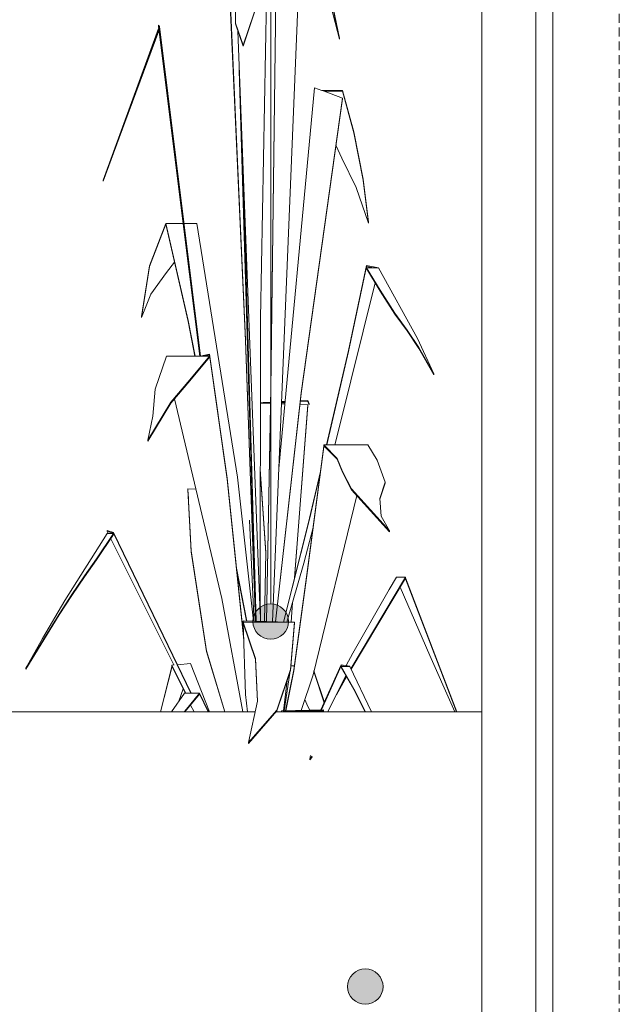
# Model space of a CAD drawing. Extents: x 180 to 5640, y 54 to 2910.
# Tile 6 of 9: x 4272 to 4611, y 931 to 1486. Entities that reach past the tile are written whole.
import ezdxf
from ezdxf.xclip import XClip

# ---------------------------------------------------------------- set-up
doc = ezdxf.new("R2010")
doc.units = 0
doc.header["$MEASUREMENT"] = 0
doc.header["$XCLIPFRAME"] = 0
doc.linetypes.add('Przerywana długa', pattern=[78, 50, -28])
for name, color, linetype in [('230-A Ściany działowe', 7, 'Continuous'), ('320-W Umeblowanie', 7, 'Continuous'), ('380-W Istniejące elementy_ rury_ skrzynki', 7, 'Continuous'), ('420-K Ściany', 7, 'Continuous'), ('820-G Rysunki Obrazki', 7, 'Continuous'), ('840-G Znaczniki ogólne', 7, 'Continuous')]:
    doc.layers.add(name, color=color, linetype=linetype)

# ---------------------------------------------------------------- blocks, each defined once
blk = doc.blocks.new('Rysunek_2_2', base_point=(4725.57, 795.66))
at = {"layer": '820-G Rysunki Obrazki', "linetype": 'Continuous', "lineweight": 13}
for points in [[(4403.89, 1146.71), (4404.65, 1142.88), (4406.81, 1139.64), (4410.06, 1137.47), (4413.89, 1136.71), (4417.71, 1137.47), (4420.96, 1139.64), (4423.12, 1142.88), (4423.89, 1146.71), (4423.12, 1150.53), (4420.96, 1153.78), (4417.71, 1155.95), (4413.89, 1156.71), (4410.06, 1155.95), (4406.81, 1153.78), (4404.65, 1150.53)], [(4457.29, 940.63), (4458.05, 936.8), (4460.22, 933.56), (4463.46, 931.39), (4467.29, 930.63), (4471.11, 931.39), (4474.36, 933.56), (4476.53, 936.8), (4477.29, 940.63), (4476.53, 944.46), (4474.36, 947.7), (4471.11, 949.87), (4467.29, 950.63), (4463.46, 949.87), (4460.22, 947.7), (4458.05, 944.46)]]:
    blk.add_hatch(color=154, dxfattribs=at).paths.add_polyline_path(points)
at = {"layer": '230-A Ściany działowe', "color": 7, "linetype": 'Continuous', "lineweight": 13, "ltscale": 0.5}
blk.add_line((4563.57, 795.66), (4563.57, 1821.66), dxfattribs=at)
at = {"layer": '230-A Ściany działowe', "color": 7, "linetype": 'Continuous', "lineweight": 20, "ltscale": 0.5, "flags": 128}
blk.add_lwpolyline([(4573.07, 1821.66), (4573.07, 1795.66), (4573.07, 795.66)], dxfattribs=at)
at = {"layer": '320-W Umeblowanie', "color": 94, "linetype": 'Continuous', "lineweight": 0, "ltscale": 0.5}
for p, q in [((4405.12, 1095.66), (4166.88, 1095.66)), ((4508.07, 1095.66), (4416.88, 1095.66)), ((4508.07, 1095.66), (4533.07, 1095.66))]:
    blk.add_line(p, q, dxfattribs=at)
at = {"layer": '380-W Istniejące elementy_ rury_ skrzynki', "color": 150, "linetype": 'Continuous', "lineweight": 13, "ltscale": 0.5}
for p, q in [((4414.01, 1278.47), (4417.72, 1571.63)), ((4414.01, 1277.97), (4417.72, 1571.12)), ((4388.09, 1561.62), (4399.73, 1305.79)), ((4388.09, 1561.12), (4399.73, 1305.29)), ((4437.93, 1547.19), (4452.73, 1476.04)), ((4437.93, 1546.69), (4452.73, 1475.54)), ((4393.77, 1521.09), (4393.97, 1484.55)), ((4411.95, 1521.09), (4408.07, 1317.91)), ((4430.33, 1519.12), (4414.83, 1146.61)), ((4398.43, 1472.11), (4407.71, 1499.91)), ((4398.43, 1471.61), (4407.71, 1499.41)), ((4452.73, 1475.54), (4446.35, 1500.21)), ((4393.98, 1484.55), (4398.43, 1472.11)), ((4393.98, 1484.05), (4393.98, 1484.55)), ((4319.36, 1395.83), (4350.53, 1481.56)), ((4319.36, 1395.33), (4350.53, 1481.06)), ((4350.86, 1480.13), (4331.56, 1428.37)), ((4351.21, 1482.7), (4350.53, 1483.33)), ((4350.53, 1483.33), (4365.02, 1367.21)), ((4350.53, 1482.83), (4350.53, 1483.33)), ((4350.53, 1482.83), (4365.02, 1366.71)), ((4350.53, 1481.56), (4350.68, 1481.56)), ((4350.53, 1481.06), (4350.53, 1481.56)), ((4350.53, 1481.06), (4350.75, 1481.06)), ((4374.28, 1296.46), (4351.21, 1482.7)), ((4393.98, 1484.05), (4398.43, 1471.61)), ((4408.03, 1150.88), (4395.34, 1480.24)), ((4452.73, 1475.54), (4452.73, 1476.04)), ((4398.43, 1471.61), (4398.43, 1472.11)), ((4396.13, 1459.66), (4405.59, 1146.87)), ((4396.2, 1457.85), (4405.6, 1146.87)), ((4438.69, 1448.08), (4418.43, 1233.14)), ((4442.81, 1446.54), (4438.69, 1448.08)), ((4444.15, 1446.04), (4442.81, 1446.54)), ((4442.81, 1446.54), (4454.32, 1446.54)), ((4454.32, 1442.23), (4444.15, 1446.04)), ((4444.15, 1446.04), (4454.32, 1446.04)), ((4454.32, 1446.54), (4460.87, 1423.2)), ((4454.32, 1446.04), (4454.32, 1446.54)), ((4454.32, 1446.04), (4460.87, 1422.7)), ((4431.15, 1275.91), (4454.32, 1442.23)), ((4431.15, 1275.41), (4454.32, 1441.73)), ((4454.32, 1441.73), (4454.32, 1442.23)), ((4331.56, 1428.37), (4319.36, 1395.33)), ((4460.87, 1423.2), (4466.04, 1396.4)), ((4460.87, 1422.7), (4460.87, 1423.2)), ((4460.87, 1422.7), (4466.04, 1395.9)), ((4453.95, 1408.26), (4450.68, 1415.6)), ((4405.7, 1146.87), (4398.18, 1406.65)), ((4462.2, 1391.71), (4453.95, 1408.26)), ((4319.36, 1395.33), (4319.36, 1395.83)), ((4466.04, 1396.4), (4469.06, 1372.19)), ((4466.04, 1395.9), (4466.04, 1396.4)), ((4466.04, 1395.9), (4469.06, 1371.69)), ((4469.06, 1371.69), (4462.2, 1391.71)), ((4345.62, 1347.6), (4354.81, 1371.49)), ((4345.62, 1347.1), (4354.81, 1370.99)), ((4364.43, 1371.49), (4354.81, 1371.49)), ((4354.81, 1371.49), (4367.34, 1316.57)), ((4354.81, 1370.99), (4354.81, 1371.49)), ((4354.81, 1370.99), (4367.34, 1316.07)), ((4372.31, 1371.49), (4364.99, 1371.49)), ((4395.12, 1228.3), (4372.31, 1371.49)), ((4469.06, 1371.69), (4469.06, 1372.19)), ((4365.02, 1367.21), (4373.93, 1296.44)), ((4365.02, 1366.71), (4365.02, 1367.21)), ((4365.02, 1366.71), (4373.86, 1296.44)), ((4340.98, 1318.87), (4345.62, 1347.6)), ((4340.98, 1318.37), (4345.62, 1347.1)), ((4345.62, 1347.1), (4345.62, 1347.6)), ((4359.68, 1349.64), (4355.05, 1343.81)), ((4457.78, 1299.72), (4468.03, 1347.69)), ((4457.78, 1299.22), (4468.03, 1347.19)), ((4468.03, 1347.69), (4474.81, 1346.47)), ((4468.03, 1347.19), (4468.03, 1347.69)), ((4468.03, 1347.19), (4472.04, 1346.47)), ((4468.03, 1346.47), (4475.66, 1333.75)), ((4472.04, 1346.47), (4468.03, 1346.47)), ((4468.03, 1345.97), (4468.03, 1346.47)), ((4468.03, 1345.97), (4475.66, 1333.25)), ((4474.81, 1346.47), (4472.04, 1346.47)), ((4496.67, 1306.53), (4474.81, 1346.47)), ((4355.05, 1343.81), (4346.19, 1331.61)), ((4472.83, 1337.97), (4452.37, 1255.32)), ((4346.19, 1331.61), (4340.98, 1318.37)), ((4475.66, 1333.75), (4483.9, 1320.73)), ((4475.66, 1333.25), (4475.66, 1333.75)), ((4475.66, 1333.25), (4483.9, 1320.23)), ((4340.98, 1318.37), (4340.98, 1318.87)), ((4408.07, 1317.91), (4408.03, 1150.88)), ((4483.9, 1320.73), (4490.9, 1311.26)), ((4483.9, 1320.23), (4483.9, 1320.73)), ((4483.9, 1320.23), (4490.9, 1310.76)), ((4367.34, 1316.57), (4371.27, 1296.44)), ((4367.34, 1316.07), (4367.34, 1316.57)), ((4367.34, 1316.07), (4371.17, 1296.44)), ((4490.9, 1311.26), (4497.46, 1301.44)), ((4490.9, 1310.76), (4490.9, 1311.26)), ((4490.9, 1310.76), (4497.46, 1300.94)), ((4505.86, 1286.58), (4496.67, 1306.53)), ((4399.73, 1305.79), (4405.38, 1146.88)), ((4399.73, 1305.29), (4399.73, 1305.79)), ((4399.73, 1305.29), (4405.36, 1146.88)), ((4497.46, 1301.44), (4505.86, 1286.58)), ((4497.46, 1300.94), (4497.46, 1301.44)), ((4497.46, 1300.94), (4505.86, 1286.07)), ((4355.16, 1296.44), (4348.79, 1277.97)), ((4374.17, 1296.44), (4355.16, 1296.44)), ((4368.37, 1283.16), (4379.35, 1296.44)), ((4368.37, 1282.66), (4379.35, 1295.94)), ((4374.17, 1296.44), (4379.35, 1297.69)), ((4376.24, 1296.44), (4374.17, 1296.44)), ((4376.24, 1296.44), (4379.35, 1297.19)), ((4379.35, 1296.44), (4376.24, 1296.44)), ((4379.35, 1297.69), (4389.38, 1227.64)), ((4379.35, 1297.19), (4379.35, 1297.69)), ((4379.35, 1297.19), (4389.38, 1227.14)), ((4379.35, 1295.94), (4379.35, 1296.44)), ((4445.39, 1246.4), (4457.78, 1299.72)), ((4445.51, 1246.4), (4457.78, 1299.22)), ((4457.78, 1299.22), (4457.78, 1299.72)), ((4505.86, 1286.07), (4505.86, 1286.58)), ((4357.53, 1270.52), (4368.37, 1283.16)), ((4357.53, 1270.02), (4368.37, 1282.66)), ((4368.37, 1282.66), (4368.37, 1283.16)), ((4411.56, 1146.7), (4414.01, 1278.47)), ((4414.01, 1277.97), (4414.01, 1278.47)), ((4348.79, 1277.97), (4347.45, 1262.64)), ((4411.57, 1146.7), (4414.01, 1277.97)), ((4416.57, 1146.56), (4431.15, 1275.91)), ((4416.62, 1146.55), (4431.15, 1275.41)), ((4431.15, 1275.41), (4431.15, 1275.91)), ((4344.58, 1249.04), (4357.53, 1270.52)), ((4344.58, 1248.54), (4357.53, 1270.02)), ((4357.53, 1270.02), (4357.53, 1270.52)), ((4386.4, 1159.75), (4359.64, 1272.48)), ((4408.06, 1270.42), (4413.86, 1270.63)), ((4413.85, 1269.84), (4408.06, 1270.03)), ((4409.65, 1269.98), (4413.85, 1270.13)), ((4421.87, 1269.57), (4419.95, 1269.63)), ((4419.98, 1270.36), (4421.95, 1270.44)), ((4420, 1270.86), (4421.99, 1270.94)), ((4427.29, 1171.21), (4434.83, 1269.14)), ((4427.35, 1171.44), (4434.83, 1268.63)), ((4434.83, 1269.14), (4430.46, 1269.28)), ((4430.63, 1270.76), (4434.83, 1270.92)), ((4430.68, 1271.26), (4434.83, 1271.42)), ((4434.83, 1271.42), (4435.59, 1269.54)), ((4434.83, 1270.92), (4434.83, 1271.42)), ((4434.83, 1270.92), (4435.59, 1269.04)), ((4434.83, 1268.63), (4434.83, 1269.14)), ((4347.45, 1262.64), (4344.58, 1249.04)), ((4452.37, 1255.32), (4450.03, 1246.4)), ((4344.58, 1248.54), (4344.58, 1249.04)), ((4434.71, 1176.01), (4443.79, 1245.8)), ((4434.71, 1175.51), (4443.79, 1245.3)), ((4468.74, 1246.4), (4443.79, 1246.4)), ((4443.79, 1246.4), (4451.43, 1238.79)), ((4443.79, 1245.9), (4443.79, 1246.4)), ((4443.79, 1245.9), (4451.43, 1238.29)), ((4443.79, 1245.8), (4443.89, 1245.8)), ((4443.79, 1245.3), (4443.79, 1245.8)), ((4443.79, 1245.3), (4444.44, 1245.25)), ((4473.95, 1237.75), (4468.74, 1246.4)), ((4451.43, 1238.79), (4454.5, 1231.51)), ((4451.43, 1238.29), (4451.43, 1238.79)), ((4451.43, 1238.29), (4454.5, 1231.01)), ((4478.57, 1225.32), (4473.95, 1237.75)), ((4408.05, 1232.8), (4411.23, 1185.73)), ((4408.05, 1232.3), (4411.23, 1185.35)), ((4435.79, 1205.06), (4441.92, 1231.46)), ((4435.79, 1204.56), (4441.77, 1230.33)), ((4454.5, 1231.51), (4459.57, 1221.66)), ((4454.5, 1231.01), (4454.5, 1231.51)), ((4454.5, 1231.01), (4459.57, 1221.16)), ((4389.38, 1227.64), (4398.72, 1136.89)), ((4389.38, 1227.14), (4389.38, 1227.64)), ((4389.38, 1227.14), (4398.74, 1136.18)), ((4404.13, 1146.92), (4395.12, 1228.3)), ((4475.42, 1216.27), (4478.57, 1225.32)), ((4475.45, 1215.86), (4478.57, 1224.82)), ((4478.57, 1224.82), (4478.57, 1225.32)), ((4371.75, 1221.48), (4367.19, 1221.67)), ((4367.19, 1221.67), (4369.07, 1186.55)), ((4367.19, 1221.17), (4367.19, 1221.67)), ((4367.21, 1220.88), (4367.19, 1221.17)), ((4367.19, 1221.17), (4369.07, 1186.05)), ((4367.44, 1216.3), (4367.19, 1220.88)), ((4367.19, 1220.88), (4367.21, 1220.88)), ((4462.53, 1217.88), (4437.82, 1116.72)), ((4459.57, 1221.66), (4480.98, 1197.92)), ((4459.57, 1221.16), (4459.57, 1221.66)), ((4459.57, 1221.16), (4480.98, 1197.42)), ((4476.22, 1206.13), (4475.42, 1216.27)), ((4404.35, 1149.62), (4401.94, 1203.94)), ((4421.07, 1146.42), (4435.79, 1205.06)), ((4421.2, 1146.42), (4435.79, 1204.56)), ((4435.79, 1204.56), (4435.79, 1205.06)), ((4480.98, 1197.92), (4476.22, 1206.13)), ((4321.68, 1196.37), (4297.74, 1158.57)), ((4315.68, 1182.05), (4325.31, 1196.37)), ((4315.68, 1181.55), (4325.31, 1195.87)), ((4321.68, 1198.04), (4325.31, 1197.04)), ((4321.68, 1197.54), (4321.68, 1198.04)), ((4321.68, 1197.54), (4325.31, 1196.54)), ((4322.26, 1196.37), (4321.68, 1197.54)), ((4325.31, 1196.37), (4321.68, 1196.37)), ((4325.31, 1197.04), (4355.97, 1133.22)), ((4325.31, 1196.54), (4325.31, 1197.04)), ((4325.31, 1196.54), (4355.97, 1132.72)), ((4325.31, 1195.87), (4325.31, 1196.37)), ((4437.79, 1199.74), (4432.54, 1179.73)), ((4480.98, 1197.42), (4480.98, 1197.92)), ((4353.91, 1132.74), (4323.7, 1193.47)), ((4369.07, 1186.55), (4377.68, 1130.24)), ((4369.07, 1186.05), (4369.07, 1186.55)), ((4369.07, 1186.05), (4377.68, 1129.74)), ((4411.23, 1185.73), (4410.34, 1146.74)), ((4308.95, 1172.54), (4315.68, 1182.05)), ((4308.95, 1172.04), (4315.68, 1181.55)), ((4315.68, 1181.55), (4315.68, 1182.05)), ((4432.54, 1179.73), (4423.06, 1146.37)), ((4394.6, 1176.94), (4400.44, 1147.02)), ((4394.7, 1175.88), (4400.34, 1147.03)), ((4427.01, 1119.39), (4434.71, 1176.01)), ((4427.01, 1118.89), (4434.71, 1175.51)), ((4434.71, 1175.51), (4434.71, 1176.01)), ((4301.77, 1161.93), (4308.95, 1172.54)), ((4301.77, 1161.43), (4308.95, 1172.04)), ((4308.95, 1172.04), (4308.95, 1172.54)), ((4459.15, 1120.03), (4489.95, 1171.72)), ((4459.28, 1119.75), (4489.95, 1171.22)), ((4484.81, 1171.72), (4480.69, 1164.71)), ((4489.95, 1171.72), (4484.81, 1171.72)), ((4489.73, 1170.85), (4489.95, 1170.85)), ((4489.95, 1171.35), (4489.95, 1171.72)), ((4489.95, 1171.22), (4489.95, 1171.35)), ((4489.95, 1171.35), (4509.01, 1121.8)), ((4489.95, 1170.85), (4489.95, 1171.22)), ((4489.95, 1170.85), (4509.01, 1121.3)), ((4294.59, 1150.91), (4301.77, 1161.93)), ((4301.77, 1161.43), (4301.77, 1161.93)), ((4480.69, 1164.71), (4460.25, 1128.91)), ((4503.76, 1127.63), (4486.9, 1166.09)), ((4297.74, 1158.57), (4285.11, 1137.1)), ((4294.59, 1150.41), (4301.77, 1161.43)), ((4398.2, 1095.66), (4386.4, 1159.75)), ((4408.15, 1146.8), (4408.04, 1161.64)), ((4425.38, 1146.33), (4426.24, 1157.55)), ((4425.41, 1146.33), (4426.29, 1157.74)), ((4275.69, 1120.4), (4294.59, 1150.91)), ((4294.59, 1150.41), (4294.59, 1150.91)), ((4275.69, 1119.9), (4294.59, 1150.41)), ((4398.42, 1147.08), (4424.25, 1146.33)), ((4398.42, 1146.58), (4398.42, 1147.08)), ((4398.43, 1146.33), (4398.42, 1146.58)), ((4398.42, 1146.58), (4407.04, 1146.33)), ((4407.04, 1146.33), (4398.42, 1146.33)), ((4398.42, 1146.33), (4405.31, 1125.81)), ((4398.42, 1145.83), (4398.42, 1146.33)), ((4398.42, 1145.83), (4405.31, 1125.31)), ((4399.68, 1105.54), (4398.44, 1145.76)), ((4404.36, 1146.91), (4404.35, 1149.62)), ((4424.25, 1146.33), (4407.04, 1146.33)), ((4427.4, 1146.33), (4424.25, 1146.33)), ((4425.15, 1119.56), (4427.4, 1146.33)), ((4425.15, 1119.06), (4427.4, 1145.83)), ((4427.4, 1145.74), (4427.38, 1145.57)), ((4427.39, 1145.74), (4427.4, 1145.74)), ((4427.4, 1145.83), (4427.4, 1146.33)), ((4427.4, 1145.74), (4427.4, 1145.83)), ((4285.11, 1137.1), (4275.69, 1120.4)), ((4359.2, 1122.19), (4353.91, 1132.74)), ((4355.97, 1133.22), (4369.1, 1106.31)), ((4355.97, 1132.72), (4355.97, 1133.22)), ((4355.97, 1132.72), (4368.86, 1106.31)), ((4377.68, 1130.24), (4388.11, 1095.66)), ((4377.68, 1129.74), (4377.68, 1130.24)), ((4377.68, 1129.74), (4387.96, 1095.66)), ((4460.25, 1128.91), (4456.4, 1121.83)), ((4368.67, 1122.94), (4361.27, 1122.35)), ((4379.38, 1095.66), (4368.67, 1122.94)), ((4405.31, 1125.81), (4406.42, 1101.72)), ((4405.31, 1125.31), (4405.31, 1125.81)), ((4405.31, 1125.31), (4406.4, 1101.64)), ((4516.3, 1099.17), (4503.76, 1127.63)), ((4275.69, 1119.9), (4275.69, 1120.4)), ((4351.69, 1095.66), (4358.05, 1121.31)), ((4351.81, 1095.66), (4358.05, 1120.81)), ((4359.46, 1122.21), (4358.05, 1122.1)), ((4358.05, 1122.1), (4366.1, 1106.31)), ((4358.05, 1121.6), (4358.05, 1122.1)), ((4358.05, 1121.6), (4365.85, 1106.31)), ((4358.05, 1121.31), (4358.19, 1121.31)), ((4358.05, 1120.81), (4358.05, 1121.31)), ((4358.05, 1120.81), (4358.45, 1120.81)), ((4417.41, 1096.76), (4425.15, 1119.56)), ((4417.41, 1096.26), (4425.15, 1119.06)), ((4424.67, 1117.64), (4421.48, 1096.33)), ((4422.28, 1096.35), (4427.01, 1119.39)), ((4422.38, 1096.35), (4427.01, 1118.89)), ((4425.15, 1119.06), (4425.15, 1119.56)), ((4427.33, 1121.74), (4425.38, 1121.76)), ((4427.01, 1118.89), (4427.01, 1119.39)), ((4438.26, 1118.55), (4444.09, 1100.83)), ((4438.33, 1118.84), (4444.18, 1101.04)), ((4442.26, 1096.79), (4453.73, 1122.2)), ((4442.49, 1096.8), (4453.73, 1121.7)), ((4453.73, 1122.2), (4458.53, 1121.53)), ((4453.73, 1121.7), (4453.73, 1122.2)), ((4453.73, 1121.7), (4456.49, 1121.31)), ((4456.49, 1121.31), (4453.73, 1121.31)), ((4453.73, 1121.31), (4460.74, 1108.8)), ((4453.73, 1120.81), (4453.73, 1121.31)), ((4453.73, 1120.81), (4460.74, 1108.3)), ((4458.53, 1121.31), (4456.49, 1121.31)), ((4458.53, 1121.31), (4458.53, 1121.53)), ((4470.75, 1095.66), (4458.53, 1121.31)), ((4509.01, 1121.8), (4518.92, 1095.66)), ((4509.01, 1121.3), (4509.01, 1121.8)), ((4509.01, 1121.3), (4518.73, 1095.66)), ((4423.24, 1113.45), (4421.04, 1096.32)), ((4437.82, 1116.72), (4431.11, 1096.54)), ((4456.24, 1116.32), (4446.19, 1095.66)), ((4450.94, 1105.42), (4456.75, 1115.42)), ((4452.45, 1108.52), (4456.6, 1115.68)), ((4365.32, 1106.3), (4358.02, 1095.66)), ((4364.58, 1108.79), (4362.17, 1101.72)), ((4365.32, 1106.3), (4373.77, 1106.33)), ((4373.77, 1106.3), (4365.32, 1106.3)), ((4366.45, 1097.29), (4373.77, 1106.3)), ((4373.77, 1106.33), (4378.77, 1095.66)), ((4373.77, 1106.3), (4373.77, 1106.33)), ((4373.77, 1105.83), (4373.77, 1106.3)), ((4460.74, 1108.8), (4467.46, 1095.66)), ((4460.74, 1108.3), (4460.74, 1108.8)), ((4460.74, 1108.3), (4467.21, 1095.66)), ((4366.45, 1096.79), (4373.77, 1105.8)), ((4373.77, 1105.8), (4373.77, 1105.83)), ((4373.77, 1105.83), (4378.54, 1095.66)), ((4400.88, 1095.66), (4399.68, 1105.54)), ((4406.42, 1101.72), (4401.42, 1078.42)), ((4434.87, 1098.83), (4433.17, 1102.73)), ((4365.07, 1095.66), (4366.45, 1097.29)), ((4365.5, 1095.66), (4366.45, 1096.79)), ((4366.45, 1096.79), (4366.45, 1097.29)), ((4370.74, 1095.66), (4368.67, 1099.53)), ((4401.42, 1078.42), (4417.41, 1096.76)), ((4401.42, 1077.92), (4417.41, 1096.26)), ((4417.41, 1096.26), (4417.41, 1096.76)), ((4419.94, 1095.66), (4420.06, 1096.3)), ((4420.04, 1095.66), (4420.06, 1095.8)), ((4420.06, 1096.3), (4443.69, 1096.82)), ((4420.06, 1095.8), (4420.06, 1096.3)), ((4420.06, 1095.8), (4420.98, 1095.82)), ((4420.98, 1096.3), (4421.42, 1095.66)), ((4442.59, 1096.3), (4420.98, 1096.3)), ((4420.98, 1095.82), (4420.98, 1096.3)), ((4420.98, 1095.8), (4420.98, 1095.82)), ((4420.98, 1095.8), (4421.07, 1095.66)), ((4435.98, 1096.65), (4434.87, 1098.83)), ((4442.59, 1096.3), (4443.69, 1096.32)), ((4443.69, 1096.3), (4442.59, 1096.3)), ((4443.62, 1095.66), (4443.69, 1096.3)), ((4443.69, 1096.32), (4443.68, 1096.29)), ((4443.68, 1095.66), (4443.69, 1095.8)), ((4443.69, 1096.32), (4443.69, 1096.82)), ((4443.69, 1095.8), (4443.69, 1096.3)), ((4517.78, 1095.66), (4516.3, 1099.17)), ((4401.42, 1077.92), (4401.42, 1078.42)), ((4436.39, 1071.12), (4436.03, 1069.1)), ((4436.03, 1069.1), (4437.36, 1070.7)), ((4436.03, 1068.6), (4437.36, 1070.2)), ((4436.03, 1068.6), (4436.03, 1069.1))]:
    blk.add_line(p, q, dxfattribs=at)
at = {"layer": '420-K Ściany', "color": 7, "linetype": 'Continuous', "lineweight": 13, "ltscale": 0.5}
blk.add_line((4533.07, 795.66), (4533.07, 2135.56), dxfattribs=at)
at = {"layer": '820-G Rysunki Obrazki', "color": 154, "linetype": 'Continuous', "lineweight": 13, "ltscale": 0.5}
blk.add_line((4413.89, 1156.71), (4413.89, 2512.18), dxfattribs=at)
for centre in [(4413.89, 1146.71), (4467.29, 940.63)]:
    blk.add_circle(centre, 10, dxfattribs=at)

msp = doc.modelspace()

# ---------------------------------------------------------------- linework, layer by layer
at = {"layer": '840-G Znaczniki ogólne', "color": 8, "linetype": 'Przerywana długa', "lineweight": 13, "ltscale": 0.1}
msp.add_lwpolyline([(2678.07, 2730), (4610.57, 2730), (4610.57, 165.96), (2678.07, 165.96)], close=True, dxfattribs=at)

# ---------------------------------------------------------------- block references
at = {"layer": '820-G Rysunki Obrazki', "color": 7, "linetype": 'Continuous', "lineweight": 13, "ltscale": 0.1}
ref = msp.add_blockref('Rysunek_2_2', (4725.57, 795.66), dxfattribs=at)
XClip(ref).set_block_clipping_path([(2678.0721443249, 165.9574740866), (4610.5721443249, 2730)])

doc.saveas('drawing.dxf')
